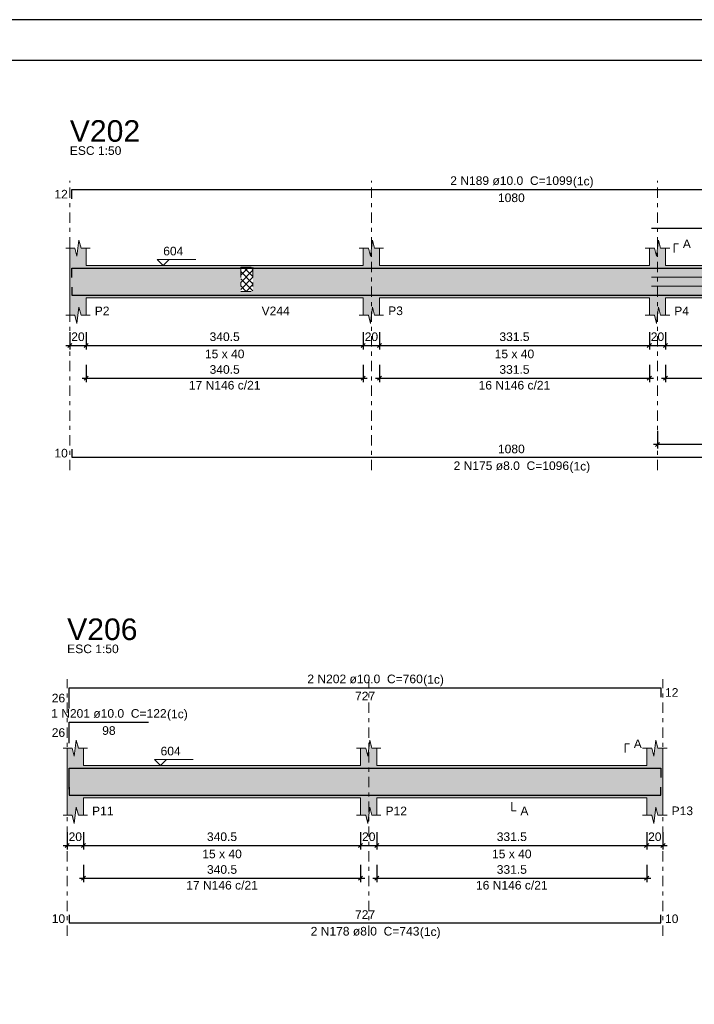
# Model space of a CAD drawing. Header units: millimetres. Extents: x 0 to 119, y 0 to 84.
# Tile 14 of 30: x 21 to 38, y 60 to 84. Entities that reach past the tile are written whole.
import ezdxf

# ---------------------------------------------------------------- set-up
doc = ezdxf.new("R2010")
doc.units = ezdxf.units.MM
doc.header["$MEASUREMENT"] = 0
doc.linetypes.add('DASHDOT', pattern=[2.54, 1.27, -0.635, 0, -0.635])
doc.linetypes.add('NULL', pattern=[0])
doc.layers.get('0').update_dxf_attribs({"lineweight": 18})
for name, color, linetype, lineweight in [('Descrição da armadura', 7, 'Continuous', 0), ('DT-Arm complementar', 5, 'Continuous', 5), ('DT-Barras na forma', 2, 'Continuous', 30), ('DT-Barras rebatidas', 2, 'Continuous', 30), ('DT-Cotas', 9, 'Continuous', 5), ('DT-Forma', 5, 'Continuous', 5), ('DT-Hachura forma vigas', 254, 'Continuous', 5), ('DT-Hachura intersecção vigas', 9, 'Continuous', 5), ('DT-Pontilhado', 9, 'DASHDOT', 5), ('DT-Textos', 7, 'Continuous', 5), ('DT-Título', 3, 'Continuous', 20), ('Textos armaduras', 7, 'Continuous', 0)]:
    doc.layers.add(name, color=color, linetype=linetype, lineweight=lineweight)
doc.layers.add('SEDUC_MARF', color=1, linetype='Continuous')
doc.layers.add('SEDUC_MARGG', color=7, linetype='Continuous')
doc.styles.add('Arial', font='txt')
doc.dimstyles.new('UM_50.000000', dxfattribs={"dimtxt": 0.18, "dimasz": 0.1, "dimexe": 0.1, "dimexo": 0.2, "dimgap": 0, "dimtad": 1, "dimtih": 1, "dimtoh": 1, "dimdec": 1, "dimlfac": 50, "dimzin": 0, "dimdsep": 46, "dimtxsty": 'Standard', "dimcen": 0.09, "dimdle": 0.1, "dimadec": 1, "dimazin": 2, "dimtfac": 1, "dimtdec": 4, "dimtofl": 0, "dimtmove": 0, "dimatfit": 3, "dimfxl": 1, "dimtolj": 1, "dimarcsym": 0})

# ---------------------------------------------------------------- blocks, each defined once
blk = doc.blocks.new('_Oblique')
at = {"color": 0, "linetype": 'ByBlock', "lineweight": -2}
blk.add_line((-0.5, -0.5), (0.5, 0.5), dxfattribs=at)
blk = doc.blocks.new('*D13')
at = {"layer": 'Defpoints', "color": 0}
for p in [(22.537, 76.629), (22.937, 76.629), (22.937, 76.1)]:
    blk.add_point(p, dxfattribs=at)
at = {"layer": 'DT-Cotas', "color": 0, "lineweight": -2}
for p, q in [((22.537, 76.429), (22.537, 76)), ((22.937, 76.429), (22.937, 76)), ((22.437, 76.1), (23.037, 76.1))]:
    blk.add_line(p, q, dxfattribs=at)
at = {"layer": 'DT-Cotas', "color": 0, "lineweight": -2, "xscale": 0.1, "yscale": 0.1, "zscale": 0.1, "rotation": 180}
blk.add_blockref('_Oblique', (22.537, 76.1), dxfattribs=at)
at = {"layer": 'DT-Cotas', "color": 0, "lineweight": -2, "xscale": 0.1, "yscale": 0.1, "zscale": 0.1}
blk.add_blockref('_Oblique', (22.937, 76.1), dxfattribs=at)
at = {"layer": 'DT-Cotas', "color": 7, "insert": (22.737, 76.312), "char_height": 0.2118, "attachment_point": 5, "rotation": 0.0057, "style": 'Arial'}
blk.add_mtext('\\A1;20', dxfattribs=at)
blk = doc.blocks.new('*D14')
at = {"layer": 'Defpoints', "color": 0}
for p in [(22.937, 76.629), (29.747, 76.629), (29.747, 76.1)]:
    blk.add_point(p, dxfattribs=at)
at = {"layer": 'DT-Cotas', "color": 0, "lineweight": -2}
for p, q in [((22.937, 76.429), (22.937, 76)), ((29.747, 76.429), (29.747, 76)), ((22.837, 76.1), (29.847, 76.1))]:
    blk.add_line(p, q, dxfattribs=at)
at = {"layer": 'DT-Cotas', "color": 0, "lineweight": -2, "xscale": 0.1, "yscale": 0.1, "zscale": 0.1, "rotation": 180}
blk.add_blockref('_Oblique', (22.937, 76.1), dxfattribs=at)
at = {"layer": 'DT-Cotas', "color": 0, "lineweight": -2, "xscale": 0.1, "yscale": 0.1, "zscale": 0.1}
blk.add_blockref('_Oblique', (29.747, 76.1), dxfattribs=at)
at = {"layer": 'DT-Cotas', "color": 7, "insert": (26.342, 76.312), "char_height": 0.2118, "attachment_point": 5, "rotation": 0.0057, "style": 'Arial'}
blk.add_mtext('\\A1;340.5', dxfattribs=at)
blk = doc.blocks.new('*D15')
at = {"layer": 'Defpoints', "color": 0}
for p in [(29.747, 76.629), (30.147, 76.629), (30.147, 76.1)]:
    blk.add_point(p, dxfattribs=at)
at = {"layer": 'DT-Cotas', "color": 0, "lineweight": -2}
for p, q in [((29.747, 76.429), (29.747, 76)), ((30.147, 76.429), (30.147, 76)), ((29.647, 76.1), (30.247, 76.1))]:
    blk.add_line(p, q, dxfattribs=at)
at = {"layer": 'DT-Cotas', "color": 0, "lineweight": -2, "xscale": 0.1, "yscale": 0.1, "zscale": 0.1, "rotation": 180}
blk.add_blockref('_Oblique', (29.747, 76.1), dxfattribs=at)
at = {"layer": 'DT-Cotas', "color": 0, "lineweight": -2, "xscale": 0.1, "yscale": 0.1, "zscale": 0.1}
blk.add_blockref('_Oblique', (30.147, 76.1), dxfattribs=at)
at = {"layer": 'DT-Cotas', "color": 7, "insert": (29.947, 76.312), "char_height": 0.2118, "attachment_point": 5, "rotation": 0.0057, "style": 'Arial'}
blk.add_mtext('\\A1;20', dxfattribs=at)
blk = doc.blocks.new('*D16')
at = {"layer": 'Defpoints', "color": 0}
for p in [(30.147, 76.629), (36.776, 76.629), (36.776, 76.1)]:
    blk.add_point(p, dxfattribs=at)
at = {"layer": 'DT-Cotas', "color": 0, "lineweight": -2}
for p, q in [((30.147, 76.429), (30.147, 76)), ((36.776, 76.429), (36.776, 76)), ((30.047, 76.1), (36.876, 76.1))]:
    blk.add_line(p, q, dxfattribs=at)
at = {"layer": 'DT-Cotas', "color": 0, "lineweight": -2, "xscale": 0.1, "yscale": 0.1, "zscale": 0.1, "rotation": 180}
blk.add_blockref('_Oblique', (30.147, 76.1), dxfattribs=at)
at = {"layer": 'DT-Cotas', "color": 0, "lineweight": -2, "xscale": 0.1, "yscale": 0.1, "zscale": 0.1}
blk.add_blockref('_Oblique', (36.776, 76.1), dxfattribs=at)
at = {"layer": 'DT-Cotas', "color": 7, "insert": (33.462, 76.312), "char_height": 0.2118, "attachment_point": 5, "rotation": 0.0057, "style": 'Arial'}
blk.add_mtext('\\A1;331.5', dxfattribs=at)
blk = doc.blocks.new('*D17')
at = {"layer": 'Defpoints', "color": 0}
for p in [(36.776, 76.629), (37.176, 76.629), (37.176, 76.1)]:
    blk.add_point(p, dxfattribs=at)
at = {"layer": 'DT-Cotas', "color": 0, "lineweight": -2}
for p, q in [((36.776, 76.429), (36.776, 76)), ((37.176, 76.429), (37.176, 76)), ((36.676, 76.1), (37.276, 76.1))]:
    blk.add_line(p, q, dxfattribs=at)
at = {"layer": 'DT-Cotas', "color": 0, "lineweight": -2, "xscale": 0.1, "yscale": 0.1, "zscale": 0.1, "rotation": 180}
blk.add_blockref('_Oblique', (36.776, 76.1), dxfattribs=at)
at = {"layer": 'DT-Cotas', "color": 0, "lineweight": -2, "xscale": 0.1, "yscale": 0.1, "zscale": 0.1}
blk.add_blockref('_Oblique', (37.176, 76.1), dxfattribs=at)
at = {"layer": 'DT-Cotas', "color": 7, "insert": (36.976, 76.312), "char_height": 0.2118, "attachment_point": 5, "rotation": 0.0057, "style": 'Arial'}
blk.add_mtext('\\A1;20', dxfattribs=at)
blk = doc.blocks.new('*D18')
at = {"layer": 'Defpoints', "color": 0}
for p in [(37.176, 76.629), (43.834, 76.629), (43.834, 76.1)]:
    blk.add_point(p, dxfattribs=at)
at = {"layer": 'DT-Cotas', "color": 0, "lineweight": -2}
for p, q in [((37.176, 76.429), (37.176, 76)), ((43.834, 76.429), (43.834, 76)), ((37.076, 76.1), (43.934, 76.1))]:
    blk.add_line(p, q, dxfattribs=at)
at = {"layer": 'DT-Cotas', "color": 0, "lineweight": -2, "xscale": 0.1, "yscale": 0.1, "zscale": 0.1, "rotation": 180}
blk.add_blockref('_Oblique', (37.176, 76.1), dxfattribs=at)
at = {"layer": 'DT-Cotas', "color": 0, "lineweight": -2, "xscale": 0.1, "yscale": 0.1, "zscale": 0.1}
blk.add_blockref('_Oblique', (43.834, 76.1), dxfattribs=at)
at = {"layer": 'DT-Cotas', "color": 7, "insert": (40.505, 76.312), "char_height": 0.2118, "attachment_point": 5, "rotation": 0.0057, "style": 'Arial'}
blk.add_mtext('\\A1;332.9', dxfattribs=at)
blk = doc.blocks.new('*D20')
at = {"layer": 'Defpoints', "color": 0}
for p in [(36.976, 74.198), (40.176, 74.198), (36.976, 73.669)]:
    blk.add_point(p, dxfattribs=at)
at = {"layer": 'DT-Cotas', "color": 0, "lineweight": -2}
for p, q in [((36.976, 73.998), (36.976, 73.569)), ((40.176, 73.998), (40.176, 73.569)), ((40.276, 73.669), (36.876, 73.669))]:
    blk.add_line(p, q, dxfattribs=at)
at = {"layer": 'DT-Cotas', "color": 0, "lineweight": -2, "xscale": 0.1, "yscale": 0.1, "zscale": 0.1, "rotation": 180}
blk.add_blockref('_Oblique', (36.976, 73.669), dxfattribs=at)
at = {"layer": 'DT-Cotas', "color": 0, "lineweight": -2, "xscale": 0.1, "yscale": 0.1, "zscale": 0.1}
blk.add_blockref('_Oblique', (40.176, 73.669), dxfattribs=at)
at = {"layer": 'DT-Cotas', "color": 7, "insert": (38.576, 73.88), "char_height": 0.2118, "attachment_point": 5, "rotation": 0.0057, "style": 'Arial'}
blk.add_mtext('\\A1;160', dxfattribs=at)
blk = doc.blocks.new('*D23')
at = {"layer": 'Defpoints', "color": 0}
for p in [(22.937, 75.825), (29.747, 75.825), (29.747, 75.295)]:
    blk.add_point(p, dxfattribs=at)
at = {"layer": 'DT-Cotas', "color": 0, "lineweight": -2}
for p, q in [((22.937, 75.625), (22.937, 75.195)), ((29.747, 75.625), (29.747, 75.195)), ((22.837, 75.295), (29.847, 75.295))]:
    blk.add_line(p, q, dxfattribs=at)
at = {"layer": 'DT-Cotas', "color": 0, "lineweight": -2, "xscale": 0.1, "yscale": 0.1, "zscale": 0.1, "rotation": 180}
blk.add_blockref('_Oblique', (22.937, 75.295), dxfattribs=at)
at = {"layer": 'DT-Cotas', "color": 0, "lineweight": -2, "xscale": 0.1, "yscale": 0.1, "zscale": 0.1}
blk.add_blockref('_Oblique', (29.747, 75.295), dxfattribs=at)
at = {"layer": 'DT-Cotas', "color": 7, "insert": (26.342, 75.507), "char_height": 0.2118, "attachment_point": 5, "rotation": 0.0057, "style": 'Arial'}
blk.add_mtext('\\A1;340.5', dxfattribs=at)
blk = doc.blocks.new('*D24')
at = {"layer": 'Defpoints', "color": 0}
for p in [(30.147, 75.825), (36.776, 75.825), (36.776, 75.295)]:
    blk.add_point(p, dxfattribs=at)
at = {"layer": 'DT-Cotas', "color": 0, "lineweight": -2}
for p, q in [((30.147, 75.625), (30.147, 75.195)), ((36.776, 75.625), (36.776, 75.195)), ((30.047, 75.295), (36.876, 75.295))]:
    blk.add_line(p, q, dxfattribs=at)
at = {"layer": 'DT-Cotas', "color": 0, "lineweight": -2, "xscale": 0.1, "yscale": 0.1, "zscale": 0.1, "rotation": 180}
blk.add_blockref('_Oblique', (30.147, 75.295), dxfattribs=at)
at = {"layer": 'DT-Cotas', "color": 0, "lineweight": -2, "xscale": 0.1, "yscale": 0.1, "zscale": 0.1}
blk.add_blockref('_Oblique', (36.776, 75.295), dxfattribs=at)
at = {"layer": 'DT-Cotas', "color": 7, "insert": (33.462, 75.507), "char_height": 0.2118, "attachment_point": 5, "rotation": 0.0057, "style": 'Arial'}
blk.add_mtext('\\A1;331.5', dxfattribs=at)
blk = doc.blocks.new('*D25')
at = {"layer": 'Defpoints', "color": 0}
for p in [(37.176, 75.825), (43.834, 75.825), (43.834, 75.295)]:
    blk.add_point(p, dxfattribs=at)
at = {"layer": 'DT-Cotas', "color": 0, "lineweight": -2}
for p, q in [((37.176, 75.625), (37.176, 75.195)), ((43.834, 75.625), (43.834, 75.195)), ((37.076, 75.295), (43.934, 75.295))]:
    blk.add_line(p, q, dxfattribs=at)
at = {"layer": 'DT-Cotas', "color": 0, "lineweight": -2, "xscale": 0.1, "yscale": 0.1, "zscale": 0.1, "rotation": 180}
blk.add_blockref('_Oblique', (37.176, 75.295), dxfattribs=at)
at = {"layer": 'DT-Cotas', "color": 0, "lineweight": -2, "xscale": 0.1, "yscale": 0.1, "zscale": 0.1}
blk.add_blockref('_Oblique', (43.834, 75.295), dxfattribs=at)
at = {"layer": 'DT-Cotas', "color": 7, "insert": (40.505, 75.507), "char_height": 0.2118, "attachment_point": 5, "rotation": 0.0057, "style": 'Arial'}
blk.add_mtext('\\A1;332.9', dxfattribs=at)
blk = doc.blocks.new('*D51')
at = {"layer": 'Defpoints', "color": 0}
for p in [(22.472, 64.348), (22.872, 64.348), (22.872, 63.819)]:
    blk.add_point(p, dxfattribs=at)
at = {"layer": 'DT-Cotas', "color": 0, "lineweight": -2}
for p, q in [((22.472, 64.148), (22.472, 63.719)), ((22.872, 64.148), (22.872, 63.719)), ((22.372, 63.819), (22.972, 63.819))]:
    blk.add_line(p, q, dxfattribs=at)
at = {"layer": 'DT-Cotas', "color": 0, "lineweight": -2, "xscale": 0.1, "yscale": 0.1, "zscale": 0.1, "rotation": 180}
blk.add_blockref('_Oblique', (22.472, 63.819), dxfattribs=at)
at = {"layer": 'DT-Cotas', "color": 0, "lineweight": -2, "xscale": 0.1, "yscale": 0.1, "zscale": 0.1}
blk.add_blockref('_Oblique', (22.872, 63.819), dxfattribs=at)
at = {"layer": 'DT-Cotas', "color": 7, "insert": (22.672, 64.031), "char_height": 0.2118, "attachment_point": 5, "rotation": 0.0057, "style": 'Arial'}
blk.add_mtext('\\A1;20', dxfattribs=at)
blk = doc.blocks.new('*D52')
at = {"layer": 'Defpoints', "color": 0}
for p in [(22.872, 64.348), (29.682, 64.348), (29.682, 63.819)]:
    blk.add_point(p, dxfattribs=at)
at = {"layer": 'DT-Cotas', "color": 0, "lineweight": -2}
for p, q in [((22.872, 64.148), (22.872, 63.719)), ((29.682, 64.148), (29.682, 63.719)), ((22.772, 63.819), (29.782, 63.819))]:
    blk.add_line(p, q, dxfattribs=at)
at = {"layer": 'DT-Cotas', "color": 0, "lineweight": -2, "xscale": 0.1, "yscale": 0.1, "zscale": 0.1, "rotation": 180}
blk.add_blockref('_Oblique', (22.872, 63.819), dxfattribs=at)
at = {"layer": 'DT-Cotas', "color": 0, "lineweight": -2, "xscale": 0.1, "yscale": 0.1, "zscale": 0.1}
blk.add_blockref('_Oblique', (29.682, 63.819), dxfattribs=at)
at = {"layer": 'DT-Cotas', "color": 7, "insert": (26.277, 64.031), "char_height": 0.2118, "attachment_point": 5, "rotation": 0.0057, "style": 'Arial'}
blk.add_mtext('\\A1;340.5', dxfattribs=at)
blk = doc.blocks.new('*D53')
at = {"layer": 'Defpoints', "color": 0}
for p in [(29.682, 64.348), (30.082, 64.348), (30.082, 63.819)]:
    blk.add_point(p, dxfattribs=at)
at = {"layer": 'DT-Cotas', "color": 0, "lineweight": -2}
for p, q in [((29.682, 64.148), (29.682, 63.719)), ((30.082, 64.148), (30.082, 63.719)), ((29.582, 63.819), (30.182, 63.819))]:
    blk.add_line(p, q, dxfattribs=at)
at = {"layer": 'DT-Cotas', "color": 0, "lineweight": -2, "xscale": 0.1, "yscale": 0.1, "zscale": 0.1, "rotation": 180}
blk.add_blockref('_Oblique', (29.682, 63.819), dxfattribs=at)
at = {"layer": 'DT-Cotas', "color": 0, "lineweight": -2, "xscale": 0.1, "yscale": 0.1, "zscale": 0.1}
blk.add_blockref('_Oblique', (30.082, 63.819), dxfattribs=at)
at = {"layer": 'DT-Cotas', "color": 7, "insert": (29.882, 64.031), "char_height": 0.2118, "attachment_point": 5, "rotation": 0.0057, "style": 'Arial'}
blk.add_mtext('\\A1;20', dxfattribs=at)
blk = doc.blocks.new('*D54')
at = {"layer": 'Defpoints', "color": 0}
for p in [(30.082, 64.348), (36.711, 64.348), (36.711, 63.819)]:
    blk.add_point(p, dxfattribs=at)
at = {"layer": 'DT-Cotas', "color": 0, "lineweight": -2}
for p, q in [((30.082, 64.148), (30.082, 63.719)), ((36.711, 64.148), (36.711, 63.719)), ((29.982, 63.819), (36.811, 63.819))]:
    blk.add_line(p, q, dxfattribs=at)
at = {"layer": 'DT-Cotas', "color": 0, "lineweight": -2, "xscale": 0.1, "yscale": 0.1, "zscale": 0.1, "rotation": 180}
blk.add_blockref('_Oblique', (30.082, 63.819), dxfattribs=at)
at = {"layer": 'DT-Cotas', "color": 0, "lineweight": -2, "xscale": 0.1, "yscale": 0.1, "zscale": 0.1}
blk.add_blockref('_Oblique', (36.711, 63.819), dxfattribs=at)
at = {"layer": 'DT-Cotas', "color": 7, "insert": (33.397, 64.031), "char_height": 0.2118, "attachment_point": 5, "rotation": 0.0057, "style": 'Arial'}
blk.add_mtext('\\A1;331.5', dxfattribs=at)
blk = doc.blocks.new('*D55')
at = {"layer": 'Defpoints', "color": 0}
for p in [(36.711, 64.348), (37.111, 64.348), (37.111, 63.819)]:
    blk.add_point(p, dxfattribs=at)
at = {"layer": 'DT-Cotas', "color": 0, "lineweight": -2}
for p, q in [((36.711, 64.148), (36.711, 63.719)), ((37.111, 64.148), (37.111, 63.719)), ((36.611, 63.819), (37.211, 63.819))]:
    blk.add_line(p, q, dxfattribs=at)
at = {"layer": 'DT-Cotas', "color": 0, "lineweight": -2, "xscale": 0.1, "yscale": 0.1, "zscale": 0.1, "rotation": 180}
blk.add_blockref('_Oblique', (36.711, 63.819), dxfattribs=at)
at = {"layer": 'DT-Cotas', "color": 0, "lineweight": -2, "xscale": 0.1, "yscale": 0.1, "zscale": 0.1}
blk.add_blockref('_Oblique', (37.111, 63.819), dxfattribs=at)
at = {"layer": 'DT-Cotas', "color": 7, "insert": (36.911, 64.031), "char_height": 0.2118, "attachment_point": 5, "rotation": 0.0057, "style": 'Arial'}
blk.add_mtext('\\A1;20', dxfattribs=at)
blk = doc.blocks.new('*D58')
at = {"layer": 'Defpoints', "color": 0}
for p in [(22.872, 63.544), (29.682, 63.544), (29.682, 63.014)]:
    blk.add_point(p, dxfattribs=at)
at = {"layer": 'DT-Cotas', "color": 0, "lineweight": -2}
for p, q in [((22.872, 63.344), (22.872, 62.914)), ((29.682, 63.344), (29.682, 62.914)), ((22.772, 63.014), (29.782, 63.014))]:
    blk.add_line(p, q, dxfattribs=at)
at = {"layer": 'DT-Cotas', "color": 0, "lineweight": -2, "xscale": 0.1, "yscale": 0.1, "zscale": 0.1, "rotation": 180}
blk.add_blockref('_Oblique', (22.872, 63.014), dxfattribs=at)
at = {"layer": 'DT-Cotas', "color": 0, "lineweight": -2, "xscale": 0.1, "yscale": 0.1, "zscale": 0.1}
blk.add_blockref('_Oblique', (29.682, 63.014), dxfattribs=at)
at = {"layer": 'DT-Cotas', "color": 7, "insert": (26.277, 63.226), "char_height": 0.2118, "attachment_point": 5, "rotation": 0.0057, "style": 'Arial'}
blk.add_mtext('\\A1;340.5', dxfattribs=at)
blk = doc.blocks.new('*D59')
at = {"layer": 'Defpoints', "color": 0}
for p in [(30.082, 63.544), (36.711, 63.544), (36.711, 63.014)]:
    blk.add_point(p, dxfattribs=at)
at = {"layer": 'DT-Cotas', "color": 0, "lineweight": -2}
for p, q in [((30.082, 63.344), (30.082, 62.914)), ((36.711, 63.344), (36.711, 62.914)), ((29.982, 63.014), (36.811, 63.014))]:
    blk.add_line(p, q, dxfattribs=at)
at = {"layer": 'DT-Cotas', "color": 0, "lineweight": -2, "xscale": 0.1, "yscale": 0.1, "zscale": 0.1, "rotation": 180}
blk.add_blockref('_Oblique', (30.082, 63.014), dxfattribs=at)
at = {"layer": 'DT-Cotas', "color": 0, "lineweight": -2, "xscale": 0.1, "yscale": 0.1, "zscale": 0.1}
blk.add_blockref('_Oblique', (36.711, 63.014), dxfattribs=at)
at = {"layer": 'DT-Cotas', "color": 7, "insert": (33.397, 63.226), "char_height": 0.2118, "attachment_point": 5, "rotation": 0.0057, "style": 'Arial'}
blk.add_mtext('\\A1;331.5', dxfattribs=at)

msp = doc.modelspace()

# ---------------------------------------------------------------- hatches: boundary and pattern name
at = {"layer": 'DT-Hachura forma vigas', "linetype": 'Continuous'}
h = msp.add_hatch(color=254, dxfattribs=at)
h.paths.add_polyline_path([(37.1763, 77.2648), (41.5763, 77.2648), (41.5763, 78.0648), (37.1763, 78.0648), (37.1763, 78.4884), (37.0513, 78.4884), (37.0013, 78.6884), (36.9513, 78.2884), (36.9013, 78.4884), (36.7763, 78.4884), (36.7763, 78.0648), (30.1473, 78.0648), (30.1473, 78.4884), (30.0223, 78.4884), (29.9723, 78.6884), (29.9223, 78.2884), (29.8723, 78.4884), (29.7473, 78.4884), (29.7473, 78.0648), (27.0373, 78.0648), (26.7373, 78.0648), (22.9373, 78.0648), (22.9373, 78.4884), (22.8123, 78.4884), (22.7623, 78.6884), (22.7123, 78.2884), (22.6623, 78.4884), (22.5373, 78.4884), (22.5373, 78.0648), (22.5373, 77.2648), (22.5373, 76.8412), (22.6623, 76.8412), (22.7123, 76.6412), (22.7623, 77.0412), (22.8123, 76.8412), (22.9373, 76.8412), (22.9373, 77.2648), (26.7373, 77.2648), (27.0373, 77.2648), (29.7473, 77.2648), (29.7473, 76.8412), (29.8723, 76.8412), (29.9223, 76.6412), (29.9723, 77.0412), (30.0223, 76.8412), (30.1473, 76.8412), (30.1473, 77.2648), (36.7763, 77.2648), (36.7763, 76.8412), (36.9013, 76.8412), (36.9513, 76.6412), (37.0013, 77.0412), (37.0513, 76.8412), (37.1763, 76.8412), (37.1763, 77.2648)])
h.paths.add_polyline_path([(27.0373, 78.0248), (26.7373, 78.0248), (26.7373, 77.4248), (27.0373, 77.4248), (27.0373, 78.0248)], flags=0)
msp.add_hatch(color=254, dxfattribs=at).paths.add_polyline_path([(37.1113, 64.5603), (37.1113, 64.9839), (37.1113, 65.7839), (37.1113, 66.2075), (36.9863, 66.2075), (36.9363, 66.4075), (36.8863, 66.0075), (36.8363, 66.2075), (36.7113, 66.2075), (36.7113, 65.7839), (30.0823, 65.7839), (30.0823, 66.2075), (29.9573, 66.2075), (29.9073, 66.4075), (29.8573, 66.0075), (29.8073, 66.2075), (29.6823, 66.2075), (29.6823, 65.7839), (22.8723, 65.7839), (22.8723, 66.2075), (22.7473, 66.2075), (22.6973, 66.4075), (22.6473, 66.0075), (22.5973, 66.2075), (22.4723, 66.2075), (22.4723, 65.7839), (22.4723, 64.9839), (22.4723, 64.5603), (22.5973, 64.5603), (22.6473, 64.3603), (22.6973, 64.7603), (22.7473, 64.5603), (22.8723, 64.5603), (22.8723, 64.9839), (29.6823, 64.9839), (29.6823, 64.5603), (29.8073, 64.5603), (29.8573, 64.3603), (29.9073, 64.7603), (29.9573, 64.5603), (30.0823, 64.5603), (30.0823, 64.9839), (36.7113, 64.9839), (36.7113, 64.5603), (36.8363, 64.5603), (36.8863, 64.3603), (36.9363, 64.7603), (36.9863, 64.5603), (37.1113, 64.5603)])
at = {"layer": 'DT-Hachura intersecção vigas', "linetype": 'Continuous'}
h = msp.add_hatch(dxfattribs=at)
h.set_pattern_fill('ANSI37', color=9, style=0)
h.paths.add_polyline_path([(26.7373, 77.4248), (27.0373, 77.4248), (27.0373, 78.0248), (26.7373, 78.0248), (26.7373, 77.4248)])

# ---------------------------------------------------------------- linework, layer by layer
at = {"layer": 'DT-Arm complementar'}
for p, q in [((36.8263, 77.7728), (44.1839, 77.7728)), ((36.8263, 77.5568), (44.1839, 77.5568))]:
    msp.add_line(p, q, dxfattribs=at)
at = {"layer": 'DT-Barras na forma'}
for points in [[(22.5873, 77.7648), (22.5873, 77.9948), (44.1839, 77.9948), (44.1839, 77.7648)], [(22.5873, 77.5328), (22.5873, 77.3328), (44.1839, 77.3328), (44.1839, 77.5328)], [(22.5223, 65.2027), (22.5223, 65.7139), (24.4723, 65.7139)], [(22.5223, 65.2027), (22.5223, 65.7139), (37.0613, 65.7139), (37.0613, 65.4839)], [(22.5223, 65.2519), (22.5223, 65.0519), (37.0613, 65.0519), (37.0613, 65.2519)]]:
    msp.add_lwpolyline(points, dxfattribs=at)
at = {"layer": 'DT-Barras rebatidas'}
for points in [[(22.5873, 79.6993), (22.5873, 79.9293), (44.1839, 79.9293), (44.1839, 79.6993)], [(36.8263, 78.9756), (44.1839, 78.9756), (44.2563, 79.1011)], [(22.5873, 73.551), (22.5873, 73.351), (44.1839, 73.351), (44.1839, 73.551)], [(22.5223, 67.1795), (22.5223, 67.6907), (37.0613, 67.6907), (37.0613, 67.4607)], [(22.5223, 66.3323), (22.5223, 66.8435), (24.4723, 66.8435)], [(22.5223, 62.1173), (22.5223, 61.9173), (37.0613, 61.9173), (37.0613, 62.1173)]]:
    msp.add_lwpolyline(points, dxfattribs=at)
at = {"layer": 'DT-Forma'}
for p, q in [((22.7123, 78.2884), (22.7623, 78.6884)), ((22.7623, 78.6884), (22.8123, 78.4884)), ((29.9223, 78.2884), (29.9723, 78.6884)), ((29.9723, 78.6884), (30.0223, 78.4884)), ((36.9513, 78.2884), (37.0013, 78.6884)), ((37.0013, 78.6884), (37.0513, 78.4884)), ((22.4373, 78.4884), (22.6623, 78.4884)), ((22.5373, 78.0648), (22.5373, 78.4884)), ((22.6623, 78.4884), (22.7123, 78.2884)), ((22.8123, 78.4884), (23.0373, 78.4884)), ((22.9373, 78.4884), (22.9373, 78.0648)), ((29.6473, 78.4884), (29.8723, 78.4884)), ((29.7473, 78.0648), (29.7473, 78.4884)), ((29.8723, 78.4884), (29.9223, 78.2884)), ((30.0223, 78.4884), (30.2473, 78.4884)), ((30.1473, 78.4884), (30.1473, 78.0648)), ((36.6763, 78.4884), (36.9013, 78.4884)), ((36.7763, 78.0648), (36.7763, 78.4884)), ((36.9013, 78.4884), (36.9513, 78.2884)), ((37.0513, 78.4884), (37.2763, 78.4884)), ((37.1763, 78.4884), (37.1763, 78.0648)), ((22.9373, 78.0648), (26.7373, 78.0648)), ((26.7373, 78.0648), (27.0373, 78.0648)), ((27.0373, 78.0648), (29.7473, 78.0648)), ((30.1473, 78.0648), (36.7763, 78.0648)), ((37.1763, 78.0648), (41.5763, 78.0648)), ((22.5373, 77.2648), (22.5373, 76.8412)), ((22.9373, 76.8412), (22.9373, 77.2648)), ((22.9373, 77.2648), (26.7373, 77.2648)), ((26.7373, 77.2648), (27.0373, 77.2648)), ((27.0373, 77.2648), (29.7473, 77.2648)), ((29.7473, 77.2648), (29.7473, 76.8412)), ((30.1473, 76.8412), (30.1473, 77.2648)), ((30.1473, 77.2648), (36.7763, 77.2648)), ((36.7763, 77.2648), (36.7763, 76.8412)), ((37.1763, 76.8412), (37.1763, 77.2648)), ((37.1763, 77.2648), (41.5763, 77.2648)), ((22.7123, 76.6412), (22.7623, 77.0412)), ((22.7623, 77.0412), (22.8123, 76.8412)), ((29.9223, 76.6412), (29.9723, 77.0412)), ((29.9723, 77.0412), (30.0223, 76.8412)), ((36.9513, 76.6412), (37.0013, 77.0412)), ((37.0013, 77.0412), (37.0513, 76.8412)), ((22.4373, 76.8412), (22.6623, 76.8412)), ((22.6623, 76.8412), (22.7123, 76.6412)), ((22.8123, 76.8412), (23.0373, 76.8412)), ((29.6473, 76.8412), (29.8723, 76.8412)), ((29.8723, 76.8412), (29.9223, 76.6412)), ((30.0223, 76.8412), (30.2473, 76.8412)), ((36.6763, 76.8412), (36.9013, 76.8412)), ((36.9013, 76.8412), (36.9513, 76.6412)), ((37.0513, 76.8412), (37.2763, 76.8412)), ((22.6473, 66.0075), (22.6973, 66.4075)), ((22.6973, 66.4075), (22.7473, 66.2075)), ((29.8573, 66.0075), (29.9073, 66.4075)), ((29.9073, 66.4075), (29.9573, 66.2075)), ((36.8863, 66.0075), (36.9363, 66.4075)), ((36.9363, 66.4075), (36.9863, 66.2075)), ((22.3723, 66.2075), (22.5973, 66.2075)), ((22.4723, 65.7839), (22.4723, 66.2075)), ((22.5973, 66.2075), (22.6473, 66.0075)), ((22.7473, 66.2075), (22.9723, 66.2075)), ((22.8723, 66.2075), (22.8723, 65.7839)), ((29.5823, 66.2075), (29.8073, 66.2075)), ((29.6823, 65.7839), (29.6823, 66.2075)), ((29.8073, 66.2075), (29.8573, 66.0075)), ((29.9573, 66.2075), (30.1823, 66.2075)), ((30.0823, 66.2075), (30.0823, 65.7839)), ((36.6113, 66.2075), (36.8363, 66.2075)), ((36.7113, 65.7839), (36.7113, 66.2075)), ((36.8363, 66.2075), (36.8863, 66.0075)), ((36.9863, 66.2075), (37.2113, 66.2075)), ((37.1113, 66.2075), (37.1113, 65.7839)), ((22.8723, 65.7839), (29.6823, 65.7839)), ((30.0823, 65.7839), (36.7113, 65.7839)), ((22.4723, 64.9839), (22.4723, 64.5603)), ((22.8723, 64.5603), (22.8723, 64.9839)), ((22.8723, 64.9839), (29.6823, 64.9839)), ((29.6823, 64.9839), (29.6823, 64.5603)), ((30.0823, 64.5603), (30.0823, 64.9839)), ((30.0823, 64.9839), (36.7113, 64.9839)), ((36.7113, 64.9839), (36.7113, 64.5603)), ((37.1113, 64.5603), (37.1113, 64.9839)), ((22.6473, 64.3603), (22.6973, 64.7603)), ((22.6973, 64.7603), (22.7473, 64.5603)), ((29.8573, 64.3603), (29.9073, 64.7603)), ((29.9073, 64.7603), (29.9573, 64.5603)), ((36.8863, 64.3603), (36.9363, 64.7603)), ((36.9363, 64.7603), (36.9863, 64.5603)), ((22.3723, 64.5603), (22.5973, 64.5603)), ((22.5973, 64.5603), (22.6473, 64.3603)), ((22.7473, 64.5603), (22.9723, 64.5603)), ((29.5823, 64.5603), (29.8073, 64.5603)), ((29.8073, 64.5603), (29.8573, 64.3603)), ((29.9573, 64.5603), (30.1823, 64.5603)), ((36.6113, 64.5603), (36.8363, 64.5603)), ((36.8363, 64.5603), (36.8863, 64.3603)), ((36.9863, 64.5603), (37.2113, 64.5603))]:
    msp.add_line(p, q, dxfattribs=at)
at = {"layer": 'DT-Forma', "linetype": 'Continuous'}
for p, q in [((22.5373, 77.2648), (22.5373, 78.0648)), ((22.4723, 64.9839), (22.4723, 65.7839)), ((37.1113, 65.7839), (37.1113, 64.9839))]:
    msp.add_line(p, q, dxfattribs=at)
at = {"layer": 'DT-Pontilhado', "ltscale": 0.2}
for p, q in [((22.5373, 73.0333), (22.5373, 80.1411)), ((29.9473, 73.0333), (29.9473, 80.1411)), ((36.9763, 73.0333), (36.9763, 80.1411)), ((26.7373, 78.0248), (26.7373, 77.4248)), ((26.7373, 78.0248), (27.0373, 78.0248)), ((27.0373, 78.0248), (27.0373, 77.4248)), ((26.7373, 77.4248), (27.0373, 77.4248)), ((22.4723, 61.5996), (22.4723, 67.9025)), ((29.8823, 61.5996), (29.8823, 67.9025)), ((37.1113, 61.5996), (37.1113, 67.9025))]:
    msp.add_line(p, q, dxfattribs=at)
at = {"layer": 'DT-Textos'}
for points in [[(37.3881, 78.3825), (37.3881, 78.5943), (37.494, 78.5943)], [(24.9803, 78.2131), (24.832, 78.0648), (24.6838, 78.2131), (25.6369, 78.2131)], [(36.1818, 66.1016), (36.1818, 66.3134), (36.2877, 66.3134)], [(24.9153, 65.9322), (24.767, 65.7839), (24.6188, 65.9322), (25.5719, 65.9322)], [(33.3968, 64.878), (33.3968, 64.6662), (33.5027, 64.6662)]]:
    msp.add_lwpolyline(points, dxfattribs=at)
at = {"layer": 'SEDUC_MARF'}
msp.add_lwpolyline([(118.9, 84.1), (0, 84.1), (0, 0), (118.9, 0)], close=True, dxfattribs=at)
at = {"layer": 'SEDUC_MARGG'}
msp.add_lwpolyline([(2.5, 1), (117.9, 1), (117.9, 83.1), (2.5, 83.1), (2.5, 1)], dxfattribs=at)

# ---------------------------------------------------------------- texts
at = {"layer": 'Descrição da armadura', "linetype": 'NULL', "char_height": 0.2118, "attachment_point": 8, "line_spacing_factor": 0.9, "style": 'Arial'}
for s, insert, width in [('2 N189 ø10.0  C=1099', (33.3854, 80.0356), 5.884678), ('17 N146 c/21', (26.3423, 75.0134), 3.450264), ('16 N146 c/21', (33.4618, 75.0134), 3.450264), ('2 N175 ø8.0  C=1096', (33.3854, 73.0336), 5.562109), ('2 N202 ø10.0  C=760', (29.7914, 67.797), 5.562109), ('1 N201 ø10.0  C=122', (23.4974, 66.949), 5.562109), ('17 N146 c/21', (26.2773, 62.7325), 3.450264), ('16 N146 c/21', (33.3968, 62.7325), 3.450264), ('2 N178 ø8.0  C=743', (29.7914, 61.6), 5.239541)]:
    msp.add_mtext(s, dxfattribs=dict(at, insert=insert, width=width))
at = {"layer": 'DT-Textos', "linetype": 'NULL', "char_height": 0.2118, "line_spacing_factor": 0.798, "style": 'Arial'}
for s, insert, width, attachment_point in [('ESC 1:50', (22.5374, 80.7766), 2.482559, 7), ('(1c)', (34.8964, 79.9657), 0.998857, 7), ('A', (37.5994, 78.4886), 0.386855, 7), ('604', (24.8324, 78.3086), 0.967705, 7), ('P2', (23.1494, 76.8416), 0.709424, 7), ('V244', (27.2494, 76.8416), 1.354561, 7), ('P3', (30.3594, 76.8416), 0.709424, 7), ('P4', (37.3884, 76.8416), 0.709424, 7), ('15 x 40', (26.3424, 75.7826), 1.902559, 8), ('15 x 40', (33.4614, 75.7826), 1.902559, 8), ('(1c)', (34.8134, 72.9637), 0.998857, 7), ('ESC 1:50', (22.4724, 68.538), 2.482559, 7), ('(1c)', (31.2194, 67.7271), 0.998857, 7), ('(1c)', (24.9254, 66.8791), 0.998857, 7), ('604', (24.7674, 66.027), 0.967705, 7), ('A', (36.3934, 66.208), 0.386855, 7), ('P11', (23.0844, 64.56), 1.031992, 7), ('P12', (30.2944, 64.56), 1.031992, 7), ('A', (33.6084, 64.56), 0.386855, 7), ('P13', (37.3234, 64.56), 1.031992, 7), ('15 x 40', (26.2774, 63.501), 1.902559, 8), ('15 x 40', (33.3964, 63.501), 1.902559, 8), ('(1c)', (31.1374, 61.5301), 0.998857, 7)]:
    msp.add_mtext(s, dxfattribs=dict(at, insert=insert, width=width, attachment_point=attachment_point))
at = {"layer": 'DT-Título', "linetype": 'NULL', "char_height": 0.5295, "width": 3.456465, "attachment_point": 7, "line_spacing_factor": 0.798, "style": 'Arial'}
for s, insert in [('V202', (22.5374, 81.0944)), ('V206', (22.4724, 68.8558))]:
    msp.add_mtext(s, dxfattribs=dict(at, insert=insert))
at = {"layer": 'Textos armaduras', "linetype": 'NULL', "char_height": 0.2118, "line_spacing_factor": 0.9, "style": 'Arial'}
for s, insert, width, attachment_point in [('12', (22.4873, 79.7084), 1.045137, 9), ('1080', (33.3856, 79.832), 1.690273, 2), ('10', (22.4873, 73.3451), 1.045137, 9), ('1080', (33.3856, 73.4483), 1.690273, 8), ('26', (22.4223, 67.3292), 1.045137, 9), ('727', (29.7918, 67.5934), 1.367705, 2), ('12', (37.1613, 67.6816), 1.045137, 1), ('26', (22.4223, 66.482), 1.045137, 9), ('98', (23.4973, 66.7462), 1.045137, 2), ('10', (22.4223, 61.9114), 1.045137, 9), ('727', (29.7918, 62.0145), 1.367705, 8), ('10', (37.1613, 62.1232), 1.045137, 1)]:
    msp.add_mtext(s, dxfattribs=dict(at, insert=insert, width=width, attachment_point=attachment_point))

# ---------------------------------------------------------------- dimensions: what is measured, and where the dimension line sits
at = {"layer": 'DT-Cotas'}
for base, p1, p2, picture, middle, turn in [((22.9373, 76.0999), (22.5373, 76.6294), (22.9373, 76.6294), '*D13', (22.7373, 76.3117), 0.00573), ((29.7473, 76.0999), (22.9373, 76.6294), (29.7473, 76.6294), '*D14', (26.3423, 76.3117), 0.00573), ((30.1473, 76.0999), (29.7473, 76.6294), (30.1473, 76.6294), '*D15', (29.9473, 76.3117), 0.00573), ((36.7762789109, 76.0999240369), (30.1472789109, 76.6294240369), (36.7762789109, 76.6294240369), '*D16', (33.4617789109, 76.3117240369), 0.005729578), ((37.1763, 76.0999), (36.7763, 76.6294), (37.1763, 76.6294), '*D17', (36.9763, 76.3117), 0.00573), ((43.8339, 76.0999), (37.1763, 76.6294), (43.8339, 76.6294), '*D18', (40.5051, 76.3117), 0.00573), ((29.7473, 75.2951), (22.9373, 75.8246), (29.7473, 75.8246), '*D23', (26.3423, 75.5069), 0.00573), ((36.7762789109, 75.2950840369), (30.1472789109, 75.8245840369), (36.7762789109, 75.8245840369), '*D24', (33.4617789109, 75.5068840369), 0.005729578), ((43.8339, 75.2951), (37.1763, 75.8246), (43.8339, 75.8246), '*D25', (40.5051, 75.5069), 0.00573), ((22.8723, 63.819), (22.4723, 64.3485), (22.8723, 64.3485), '*D51', (22.6723, 64.0308), 0.00573), ((29.6823, 63.819), (22.8723, 64.3485), (29.6823, 64.3485), '*D52', (26.2773, 64.0308), 0.00573), ((30.0823, 63.819), (29.6823, 64.3485), (30.0823, 64.3485), '*D53', (29.8823, 64.0308), 0.00573), ((36.7113029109, 63.8189911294), (30.0823029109, 64.3484911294), (36.7113029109, 64.3484911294), '*D54', (33.3968029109, 64.0307911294), 0.005729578), ((37.1113, 63.819), (36.7113, 64.3485), (37.1113, 64.3485), '*D55', (36.9113, 64.0308), 0.00573), ((29.6823, 63.0142), (22.8723, 63.5437), (29.6823, 63.5437), '*D58', (26.2773, 63.226), 0.00573), ((36.7113029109, 63.0141511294), (30.0823029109, 63.5436511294), (36.7113029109, 63.5436511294), '*D59', (33.3968029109, 63.2259511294), 0.005729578)]:
    dim = msp.add_linear_dim(base=base, p1=p1, p2=p2, dimstyle='UM_50.000000', override={"dimtxt": 0.2118, "dimasz": 0.1, "dimexe": 0.1, "dimexo": 0.2, "dimtad": 1, "dimtih": 0, "dimtoh": 0, "dimdec": 1, "dimlfac": 50, "dimzin": 8, "dimtxsty": 'Arial', "dimblk": 'Oblique', "dimblk1": 'Oblique', "dimblk2": 'Oblique', "dimsah": 1, "dimdle": 0.1, "dimse1": 0, "dimse2": 0, "dimclrt": 7, "dimadec": 1, "dimazin": 3, "dimtmove": 2, "dimldrblk": 'Oblique'}, dxfattribs=at)
    dim.commit()
    dim.dimension.update_dxf_attribs({"geometry": picture, "text_midpoint": middle, "dimtype": 160, "text_rotation": turn})
dim = msp.add_linear_dim(base=(36.9763, 73.6687), p1=(40.1763, 74.1982), p2=(36.9763, 74.1982), angle=180, dimstyle='UM_50.000000', override={"dimtxt": 0.2118, "dimasz": 0.1, "dimexe": 0.1, "dimexo": 0.2, "dimtad": 1, "dimtih": 0, "dimtoh": 0, "dimdec": 1, "dimlfac": 50, "dimzin": 8, "dimtxsty": 'Arial', "dimblk": 'Oblique', "dimblk1": 'Oblique', "dimblk2": 'Oblique', "dimsah": 1, "dimdle": 0.1, "dimse1": 0, "dimse2": 0, "dimclrt": 7, "dimadec": 1, "dimazin": 3, "dimtmove": 2, "dimldrblk": 'Oblique'}, dxfattribs=at)
dim.commit()
dim.dimension.update_dxf_attribs({"geometry": '*D20', "text_midpoint": (38.5763, 73.8805), "dimtype": 161, "text_rotation": 0.00573})

doc.saveas('drawing.dxf')
